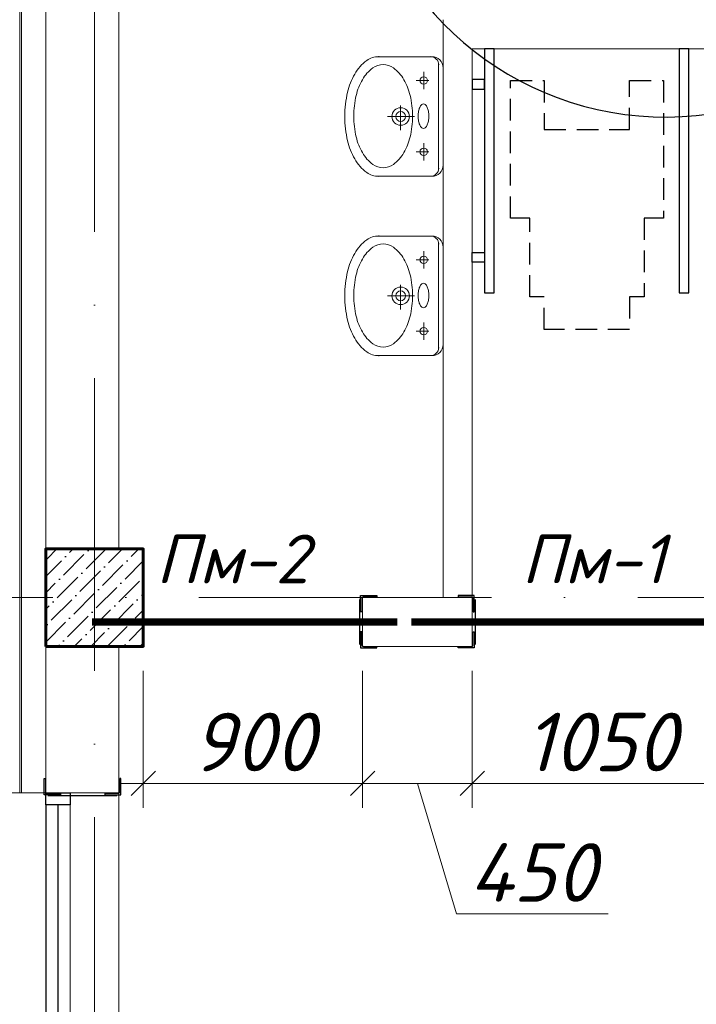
# Model space of a CAD drawing. Header units: millimetres. Extents: x 363306 to 7757304, y 1022887 to 1207196.
# Tile 164 of 256: x 971355 to 974132, y 1077143 to 1081180. Entities that reach past the tile are written whole.
import ezdxf
from ezdxf import colors
from ezdxf.entities.mleader import LeaderData, LeaderLine
from ezdxf.math import Vec2, Vec3

# ---------------------------------------------------------------- set-up
doc = ezdxf.new("R2010")
doc.units = ezdxf.units.MM
doc.linetypes.add('ACAD_ISO10W100', pattern=[18, 12, -3, 0, -3])
doc.linetypes.add('ШТРИХОВАЯ', pattern=[19.05, 12.7, -6.35])
doc.layers.add('0 @ 100', color=7, linetype='Continuous')
doc.layers.add('kcd_tx', color=7, linetype='Continuous')
for name, color, linetype, lineweight in [('5   0.30', 1, 'Continuous', 30), ('размеры', 12, 'Continuous', 15), ('Сантехника', 150, 'Continuous', 13)]:
    doc.layers.add(name, color=color, linetype=linetype, lineweight=lineweight)
doc.styles.add('iso', font='isocpeur.TTF')
doc.styles.add('ISOCPEUR', font='isocpeur.TTF')
doc.styles.get("Standard").update_dxf_attribs({"font": 'isocpeui.ttf'})
doc.styles.add('ГОСТ 2.304', font='isocpeui.ttf')
doc.dimstyles.new('Санжар', dxfattribs={"dimtxt": 240, "dimasz": 200, "dimexe": 200, "dimexo": 200, "dimgap": 50, "dimtad": 1, "dimdec": 0, "dimtxsty": 'Standard', "dimblk": 'OBLIQUE', "dimcen": 2.5, "dimdle": 200, "dimclrd": 152, "dimclre": 152, "dimclrt": 152, "dimadec": 0, "dimazin": 0, "dimtfac": 1, "dimtdec": 0, "dimtmove": 0, "dimatfit": 3, "dimldrblk": 'OBLIQUE', "dimfxl": 0, "dimlwd": 0, "dimlwe": 0, "dimarcsym": 0})

# ---------------------------------------------------------------- blocks, each defined once
blk = doc.blocks.new('Раковина')
at = {"layer": 'Сантехника'}
for p, q in [((-272.7, -142), (-272.7, 108.5)), ((272.7, 108.5), (272.7, -142)), ((0, -61.3), (0, 61.3)), ((49.5, 1.4), (-63, 1.4)), ((-161, -127), (-161, -69.9)), ((164.1, -127), (164.1, -69.9)), ((-121.4, -104.1), (-200.6, -104.1)), ((203.6, -104.1), (124.5, -104.1)), ((-239.8, -172), (0, -172)), ((239.8, -172), (0, -172)), ((0, -192), (-222.7, -192)), ((222.7, -192), (0, -192))]:
    blk.add_line(p, q, dxfattribs=at)
for centre, radius in [((0, 1.4), 39.9), ((0, 1.4), 22.4), ((-161, -104.1), 17.1), ((164.1, -104.1), 17.1)]:
    blk.add_circle(centre, radius, dxfattribs=at)
for centre, radius, start, end in [((-39.1, -60), 312.1, 103.2739, 119.663), ((-1.8, -218.2), 474.6, 90, 103.2739), ((-1.8, -218.2), 474.6, 89.7855, 90), ((1.8, -218.2), 474.6, 90, 90.2145), ((1.8, -218.2), 474.6, 76.7261, 90), ((39.1, -60), 312.1, 60.337, 76.7261), ((-95.9, 39.7), 197.4, 119.663, 143.9722), ((-30.9, -59.3), 270.9, 103.2739, 119.663), ((1.5, -196.6), 412, 90, 103.2739), ((1.5, -196.6), 412, 76.7261, 90), ((33.9, -59.3), 270.9, 60.337, 76.7261), ((95.9, 39.7), 197.4, 36.0278, 60.337), ((-181.5, 102), 91.5, 143.9722, 180), ((-80.1, 27.3), 171.3, 119.663, 143.9722), ((83.2, 27.3), 171.3, 36.0278, 60.337), ((181.5, 102), 91.5, 0, 36.0278), ((-181.5, 102), 91.5, 180, 184.1196), ((-154.5, 81.3), 79.4, 143.9722, 180), ((157.6, 81.3), 79.4, 0, 36.0278), ((181.5, 102), 91.5, 355.8804, 0), ((-154.5, 81.3), 79.4, 180, 216.0278), ((157.6, 81.3), 79.4, 323.9722, 0), ((-80.1, 135.4), 171.3, 216.0278, 240.337), ((83.2, 135.4), 171.3, 299.663, 323.9722), ((-30.9, 221.9), 270.9, 240.337, 256.7261), ((1.5, 359.2), 412, 256.7261, 270), ((1.5, 359.2), 412, 270, 283.2739), ((33.9, 221.9), 270.9, 283.2739, 299.663), ((-22.1, -123.1), 40.8, 113.3198, 136.143), ((-7.8, -156), 76.8, 100.124, 113.3198), ((1.5, -208.6), 130.2, 90, 100.124), ((1.5, -208.6), 130.2, 79.876, 90), ((10.9, -156), 76.8, 66.6802, 79.876), ((25.2, -123.1), 40.8, 43.857, 66.6802), ((-43.2, -102.7), 11.5, 136.143, 180), ((-43.2, -102.7), 11.5, 180, 223.857), ((-22.1, -82.4), 40.8, 223.857, 246.6802), ((-7.8, -49.4), 76.8, 246.6802, 259.876), ((1.5, 3.2), 130.2, 259.876, 270), ((1.5, 3.2), 130.2, 270, 280.124), ((10.9, -49.4), 76.8, 280.124, 293.3198), ((25.2, -82.4), 40.8, 293.3198, 316.143), ((46.3, -102.7), 11.5, 0, 43.857), ((46.3, -102.7), 11.5, 316.143, 0), ((-235.8, -135.2), 37.1, 180, 270), ((-222.7, -142), 50, 180, 270), ((222.7, -142), 50, 270, 0), ((235.8, -135.2), 37.1, 270, 0)]:
    blk.add_arc(centre, radius, start, end, dxfattribs=at)
blk = doc.blocks.new('_Oblique')
at = {"color": 0, "linetype": 'ByBlock', "lineweight": -2}
blk.add_line((-0.5, -0.5), (0.5, 0.5), dxfattribs=at)
blk = doc.blocks.new('*D656')
at = {"layer": 'Defpoints', "color": 0, "lineweight": 25, "ltscale": 100, "transparency": 16777216}
for p in [(970779.8, 1081960.4), (971462.3, 1081960.4), (971462.3, 1078810.4)]:
    blk.add_point(p, dxfattribs=at)
at = {"layer": 'kcd_tx', "lineweight": 0, "ltscale": 100, "transparency": 16777216}
for p, q in [((970779.8, 1078710.4), (970779.8, 1082060.4)), ((971362.3, 1081960.4), (970679.8, 1081960.4)), ((971362.3, 1078810.4), (970679.8, 1078810.4))]:
    blk.add_line(p, q, dxfattribs=at)
at = {"layer": 'kcd_tx', "lineweight": 0, "ltscale": 100, "transparency": 16777216, "xscale": 100, "yscale": 100, "zscale": 100}
for p, rotation in [((970779.8, 1081960.4), 90), ((970779.8, 1078810.4), 270)]:
    blk.add_blockref('_Oblique', p, dxfattribs=dict(at, rotation=rotation))
at = {"layer": 'kcd_tx', "lineweight": 15, "ltscale": 100, "transparency": 16777216, "insert": (970609.8, 1080385.4), "char_height": 240, "attachment_point": 5, "rotation": 90}
blk.add_mtext('3150', dxfattribs=at)
blk = doc.blocks.new('*D669')
at = {"layer": 'Defpoints', "color": 0, "lineweight": 25, "ltscale": 100, "transparency": 16777216}
for p in [(971462.3, 1078810.4), (970779.8, 1078010.4), (971462.3, 1078010.4)]:
    blk.add_point(p, dxfattribs=at)
at = {"layer": 'kcd_tx', "lineweight": 0, "ltscale": 100, "transparency": 16777216}
for p, q in [((970779.8, 1078910.4), (970779.8, 1077910.4)), ((971362.3, 1078810.4), (970679.8, 1078810.4)), ((971362.3, 1078010.4), (970679.8, 1078010.4))]:
    blk.add_line(p, q, dxfattribs=at)
at = {"layer": 'kcd_tx', "lineweight": 0, "ltscale": 100, "transparency": 16777216, "xscale": 100, "yscale": 100, "zscale": 100}
for p, rotation in [((970779.8, 1078810.4), 90), ((970779.8, 1078010.4), 270)]:
    blk.add_blockref('_Oblique', p, dxfattribs=dict(at, rotation=rotation))
at = {"layer": 'kcd_tx', "lineweight": 15, "ltscale": 100, "transparency": 16777216, "insert": (970609.8, 1078410.4), "char_height": 240, "attachment_point": 5, "rotation": 90}
blk.add_mtext('800', dxfattribs=at)
blk = doc.blocks.new('*D670')
at = {"layer": 'Defpoints', "color": 0, "lineweight": 25, "ltscale": 100, "transparency": 16777216}
for p in [(971462.3, 1078010.4), (970779.8, 1076610.4), (971462.3, 1076610.4)]:
    blk.add_point(p, dxfattribs=at)
at = {"layer": 'kcd_tx', "lineweight": 0, "ltscale": 100, "transparency": 16777216}
for p, q in [((970779.8, 1078110.4), (970779.8, 1076510.4)), ((971362.3, 1078010.4), (970679.8, 1078010.4)), ((971362.3, 1076610.4), (970679.8, 1076610.4))]:
    blk.add_line(p, q, dxfattribs=at)
at = {"layer": 'kcd_tx', "lineweight": 0, "ltscale": 100, "transparency": 16777216, "xscale": 100, "yscale": 100, "zscale": 100}
for p, rotation in [((970779.8, 1078010.4), 90), ((970779.8, 1076610.4), 270)]:
    blk.add_blockref('_Oblique', p, dxfattribs=dict(at, rotation=rotation))
at = {"layer": 'kcd_tx', "lineweight": 15, "ltscale": 100, "transparency": 16777216, "insert": (970609.8, 1077310.4), "char_height": 240, "attachment_point": 5, "rotation": 90}
blk.add_mtext('1400', dxfattribs=at)
blk = doc.blocks.new('*U25')
at = {"color": 0, "linetype": 'ByBlock', "lineweight": -2, "ltscale": 100}
blk.add_lwpolyline([(0, 0), (63, 0), (63, 2.7, 0.414214), (60.7, 5), (12, 5, -0.414214), (5, 12), (5, 60.7, 0.414214), (2.7, 63), (0, 63)], format="xyb", close=True, dxfattribs=at)
blk = doc.blocks.new('*U434')
at = {"color": 0, "linetype": 'ByBlock', "lineweight": -2, "ltscale": 100}
blk.add_lwpolyline([(0, 0), (63, 0), (63, 2.7, 0.414214), (60.7, 5), (12, 5, -0.414214), (5, 12), (5, 60.7, 0.414214), (2.7, 63), (0, 63)], format="xyb", close=True, dxfattribs=at)
blk = doc.blocks.new('*D481')
at = {"layer": 'Defpoints', "color": 0, "lineweight": 25, "transparency": 16777216}
for p in [(971862.3, 1078610.4), (972762.3, 1078610.4), (972762.3, 1078048.3)]:
    blk.add_point(p, dxfattribs=at)
at = {"layer": 'kcd_tx', "lineweight": 0, "transparency": 16777216}
for p, q in [((971862.3, 1078510.4), (971862.3, 1077948.3)), ((972762.3, 1078510.4), (972762.3, 1077948.3)), ((971762.3, 1078048.3), (972862.3, 1078048.3))]:
    blk.add_line(p, q, dxfattribs=at)
at = {"layer": 'kcd_tx', "lineweight": 0, "transparency": 16777216, "xscale": 100, "yscale": 100, "zscale": 100, "rotation": 180}
blk.add_blockref('_Oblique', (971862.3, 1078048.3), dxfattribs=at)
at = {"layer": 'kcd_tx', "lineweight": 0, "transparency": 16777216, "xscale": 100, "yscale": 100, "zscale": 100}
blk.add_blockref('_Oblique', (972762.3, 1078048.3), dxfattribs=at)
at = {"layer": 'kcd_tx', "lineweight": 30, "transparency": 16777216, "insert": (972312.3, 1078218.3), "char_height": 240, "attachment_point": 5}
blk.add_mtext('900', dxfattribs=at)
blk = doc.blocks.new('*D482')
at = {"layer": 'Defpoints', "color": 0, "lineweight": 25, "transparency": 16777216}
for p in [(972762.3, 1078610.4), (973212.3, 1078610.4), (973212.3, 1078048.3)]:
    blk.add_point(p, dxfattribs=at)
at = {"layer": 'kcd_tx', "lineweight": 0, "transparency": 16777216}
for p, q in [((972762.3, 1078510.4), (972762.3, 1077948.3)), ((973212.3, 1078510.4), (973212.3, 1077948.3)), ((972662.3, 1078048.3), (973312.3, 1078048.3)), ((972987.3, 1078048.3), (973147.8, 1077513.3)), ((973147.8, 1077513.3), (973769.4, 1077513.3))]:
    blk.add_line(p, q, dxfattribs=at)
at = {"layer": 'kcd_tx', "lineweight": 0, "transparency": 16777216, "xscale": 100, "yscale": 100, "zscale": 100, "rotation": 180}
blk.add_blockref('_Oblique', (972762.3, 1078048.3), dxfattribs=at)
at = {"layer": 'kcd_tx', "lineweight": 0, "transparency": 16777216, "xscale": 100, "yscale": 100, "zscale": 100}
blk.add_blockref('_Oblique', (973212.3, 1078048.3), dxfattribs=at)
at = {"layer": 'kcd_tx', "lineweight": 30, "transparency": 16777216, "insert": (973458.6, 1077683.3), "char_height": 240, "attachment_point": 5}
blk.add_mtext('450', dxfattribs=at)
blk = doc.blocks.new('*D483')
at = {"layer": 'Defpoints', "color": 0, "lineweight": 25, "transparency": 16777216}
for p in [(973212.3, 1078610.4), (974262.3, 1078610.4), (974262.3, 1078048.3)]:
    blk.add_point(p, dxfattribs=at)
at = {"layer": 'kcd_tx', "lineweight": 0, "transparency": 16777216}
for p, q in [((973212.3, 1078510.4), (973212.3, 1077948.3)), ((974262.3, 1078510.4), (974262.3, 1077948.3)), ((973112.3, 1078048.3), (974362.3, 1078048.3))]:
    blk.add_line(p, q, dxfattribs=at)
at = {"layer": 'kcd_tx', "lineweight": 0, "transparency": 16777216, "xscale": 100, "yscale": 100, "zscale": 100, "rotation": 180}
blk.add_blockref('_Oblique', (973212.3, 1078048.3), dxfattribs=at)
at = {"layer": 'kcd_tx', "lineweight": 0, "transparency": 16777216, "xscale": 100, "yscale": 100, "zscale": 100}
blk.add_blockref('_Oblique', (974262.3, 1078048.3), dxfattribs=at)
at = {"layer": 'kcd_tx', "lineweight": 30, "transparency": 16777216, "insert": (973737.3, 1078218.3), "char_height": 240, "attachment_point": 5}
blk.add_mtext('1050', dxfattribs=at)
blk = doc.blocks.new('RTGSFDGDG')
at = {"layer": '5   0.30', "color": 3, "lineweight": 30, "ltscale": 200}
for p, q in [((683723.9, 1832867.9), (683723.9, 1833152.1)), ((685099.5, 1832867.9), (685099.5, 1833152.1))]:
    blk.add_line(p, q, dxfattribs=at)
at = {"layer": '5   0.30', "color": 3, "lineweight": 30, "ltscale": 200, "extrusion": (0, 0, -1), "yscale": 1.05763968, "zscale": -1.05763968, "rotation": 180}
for p, xscale in [((-683719.8, 1833166.4), -1.05763968), ((-685103.5, 1833166.4), 1.05763968)]:
    blk.add_blockref('*U25', p, dxfattribs=dict(at, xscale=xscale))
at = {"layer": '5   0.30', "color": 3, "lineweight": 30, "ltscale": 200, "yscale": 1.05763968, "zscale": 1.05763968}
for p, xscale in [((683719.8, 1832851.5), -1.05763968), ((685103.5, 1832851.5), 1.05763968)]:
    blk.add_blockref('*U25', p, dxfattribs=dict(at, xscale=xscale))
ml = blk.add_multileader_mtext('Standard')
ml.set_content('{\\fISOCPEUR|b0|i1|c204|p34;\\C5;Ст-2}', color=256, style='ISOCPEUR')
ml.set_leader_properties()
ml.build(insert=Vec2(0, 0))
ml.multileader.update_dxf_attribs({"text_left_attachment_type": 6, "text_right_attachment_type": 6, "dogleg_length": 0.208, "arrow_head_size": 187.5, "scale": 100})
ctx = ml.context
ctx.base_point, ctx.scale, ctx.char_height, ctx.arrow_head_size, ctx.landing_gap_size, ctx.plane_origin = Vec3(684114.2, 1832299.9), 100, 200, 187.5, 0, Vec3(688349.8, 1830937.9)
ctx.left_attachment, ctx.right_attachment, ctx.text_align_type = 6, 6, 1
notes = []
notes.append((ctx, [(1, (1, 1, 0), (684744, 1832299.9), (-1, 0), 20.8, [(2, [(683719.8, 1832851.5)], 0, []), (1, [(685122.3, 1832860), (685122.3, 1832860)], 0, [])])]))
ctx.mtext.insert, ctx.mtext.alignment, ctx.mtext.flow_direction = Vec3(684418.7, 1832539.9), 2, 5
for ctx, leaders in notes:
    for number, flags, end, landing, length, lines in leaders:
        leader = LeaderData()
        leader.index, (leader.has_last_leader_line, leader.has_dogleg_vector, leader.attachment_direction) = number, flags
        leader.last_leader_point, leader.dogleg_vector, leader.dogleg_length = Vec3(end), Vec3(landing), length
        for number, points, colour, breaks in lines:
            line = LeaderLine()
            line.index, line.vertices, line.color, line.breaks = number, Vec3.list(points), colors.encode_raw_color(colour), breaks
            leader.lines.append(line)
        ctx.leaders.append(leader)
blk = doc.blocks.new('5TWE')
at = {"color": 116, "lineweight": 0, "true_color": 0x136734, "const_width": 30}
blk.add_lwpolyline([(671011.7, 1826860), (672561.7, 1826860)], dxfattribs=at)
at = {"layer": '5   0.30', "color": 5, "lineweight": 30, "ltscale": 200}
for p, q in [((671273.9, 1826952.1), (671273.9, 1826767.9)), ((672299.5, 1826952.1), (672299.5, 1826767.9))]:
    blk.add_line(p, q, dxfattribs=at)
at = {"layer": '5   0.30', "color": 5, "lineweight": 30, "ltscale": 200, "yscale": 1.05763968, "zscale": 1.05763968, "rotation": 180}
for p, xscale in [((671269.8, 1826968.4), 1.05763968), ((672303.5, 1826968.4), -1.05763968)]:
    blk.add_blockref('*U25', p, dxfattribs=dict(at, xscale=xscale))
at = {"layer": '5   0.30', "color": 5, "lineweight": 30, "ltscale": 200, "extrusion": (0, 0, -1), "yscale": 1.05763968, "zscale": -1.05763968}
for p, xscale in [((-671269.8, 1826753.5), 1.05763968), ((-672303.5, 1826753.5), -1.05763968)]:
    blk.add_blockref('*U25', p, dxfattribs=dict(at, xscale=xscale))
at = {"color": 18, "lineweight": 0, "true_color": 0x000000, "insert": (671463.5, 1827218.6), "char_height": 200, "width": 262.818, "attachment_point": 1}
blk.add_mtext('{\\C116;\\c3434259;Пм-1}', dxfattribs=at)
ml = blk.add_multileader_mtext('Standard')
ml.set_content('{\\fISOCPEUR|b0|i1|c204|p34;\\C5;Ст-6}', color=256, style='ISOCPEUR')
ml.set_leader_properties()
ml.build(insert=Vec2(0, 0))
ml.multileader.update_dxf_attribs({"text_left_attachment_type": 6, "text_right_attachment_type": 6, "dogleg_length": 0.208, "arrow_head_size": 187.5, "scale": 100})
ctx = ml.context
ctx.base_point, ctx.scale, ctx.char_height, ctx.arrow_head_size, ctx.landing_gap_size, ctx.plane_origin = Vec3(671509.9, 1827427), 100, 200, 187.5, 0, Vec3(675899.8, 1828882)
ctx.left_attachment, ctx.right_attachment, ctx.text_align_type = 6, 6, 1
notes = []
notes.append((ctx, [(1, (1, 1, 0), (672127.8, 1827427), (-1, 0), 20.8, [(2, [(671269.8, 1826968.4)], 0, []), (1, [(672322.3, 1826960), (672322.3, 1826960)], 0, [])])]))
ctx.mtext.insert, ctx.mtext.alignment, ctx.mtext.flow_direction = Vec3(671808.4, 1827667), 2, 5
for ctx, leaders in notes:
    for number, flags, end, landing, length, lines in leaders:
        leader = LeaderData()
        leader.index, (leader.has_last_leader_line, leader.has_dogleg_vector, leader.attachment_direction) = number, flags
        leader.last_leader_point, leader.dogleg_vector, leader.dogleg_length = Vec3(end), Vec3(landing), length
        for number, points, colour, breaks in lines:
            line = LeaderLine()
            line.index, line.vertices, line.color, line.breaks = number, Vec3.list(points), colors.encode_raw_color(colour), breaks
            leader.lines.append(line)
        ctx.leaders.append(leader)

msp = doc.modelspace()

# ---------------------------------------------------------------- hatches: boundary and pattern name
at = {"ltscale": 100}
h = msp.add_hatch(dxfattribs=at)
h.set_pattern_fill('ANSI36', color=256, scale=15, style=0)
h.set_pattern_definition([(45, (-16046300.283, 10261840.387), (25.25697034, 92.60889125), [119.0625, -23.8125, 0, -23.8125])])
h.paths.add_polyline_path([(971862.268, 1079010.387), (971462.267, 1079010.387), (971462.267, 1078610.387), (971862.268, 1078610.387)])

# ---------------------------------------------------------------- linework, layer by layer
at = {"lineweight": 0, "ltscale": 100}
for p, q in [((971462.267, 1085310.387), (971462.267, 1078010.387)), ((971762.267, 1084910.387), (971762.267, 1079010.387)), ((973092.267, 1078810.387), (973092.267, 1081180.387)), ((973212.267, 1078610.387), (973212.267, 1081060.387)), ((973212.267, 1081060.387), (974862.267, 1081060.387)), ((973212.267, 1078810.387), (972762.268, 1078810.387)), ((972762.268, 1078810.387), (972762.268, 1078610.387)), ((971762.267, 1078610.387), (971762.267, 1078010.387)), ((973212.267, 1078610.387), (972762.268, 1078610.387)), ((971462.267, 1078010.387), (971762.267, 1078010.387))]:
    msp.add_line(p, q, dxfattribs=at)
at = {"color": 1, "linetype": 'ACAD_ISO10W100', "lineweight": 9, "ltscale": 100}
for p, q in [((971662.268, 1085110.387), (971662.268, 1066417.835)), ((998492.268, 1078810.387), (969088.863, 1078810.387))]:
    msp.add_line(p, q, dxfattribs=at)
at = {"lineweight": 9, "ltscale": 100}
msp.add_line((971762.267, 1078010.387), (971762.267, 1076610.387), dxfattribs=at)
at = {"color": 5}
for p, q in [((971462.268, 1077960.387), (971462.268, 1076660.387)), ((971512.268, 1077960.387), (971512.268, 1076660.387))]:
    msp.add_line(p, q, dxfattribs=at)
at = {"color": 5, "lineweight": 0}
msp.add_line((971562.268, 1077960.387), (971562.268, 1076660.387), dxfattribs=at)
at = {"lineweight": 25, "ltscale": 100}
msp.add_lwpolyline([(975267.406, 1084562.953, 0.86806245), (972744.172, 1084544.469), (972744.172, 1081867.154, 0.86806245), (975267.406, 1081885.637)], format="xyb", close=True, dxfattribs=at)
at = {"color": 252, "lineweight": 0, "ltscale": 100}
for points in [[(972662.268, 1085417.387), (971355.268, 1085417.387), (971355.268, 1078010.387)], [(971355.267, 1078010.387), (971462.267, 1078010.387)]]:
    msp.add_lwpolyline(points, dxfattribs=at)
at = {"color": 32, "lineweight": 0, "ltscale": 100}
msp.add_lwpolyline([(972662.268, 1085410.387), (971362.268, 1085410.387), (971362.268, 1078010.387)], dxfattribs=at)
for points in [[(973262.254, 1081060.318), (973262.363, 1080060.358), (973302.363, 1080060.358), (973302.254, 1081060.318)], [(974060.7, 1081060.318), (974060.809, 1080060.358), (974100.809, 1080060.358), (974100.7, 1081060.318)], [(973212.254, 1080935.044), (973212.254, 1080895.044), (973262.254, 1080895.044), (973262.254, 1080935.044)], [(973212.254, 1080185.632), (973212.254, 1080225.632), (973262.254, 1080225.632), (973262.254, 1080185.632)]]:
    msp.add_lwpolyline(points, close=True)
at = {"linetype": 'ШТРИХОВАЯ', "ltscale": 7}
msp.add_lwpolyline([(973507.875, 1079910.358), (973507.875, 1080043.662), (973448.173, 1080043.662), (973448.173, 1080366.65), (973368.591, 1080366.65), (973368.591, 1080930.358), (973507.875, 1080930.358), (973507.875, 1080730.358), (973857.875, 1080730.358), (973857.875, 1080930.358), (973997.16, 1080930.358), (973997.16, 1080366.65), (973917.578, 1080366.65), (973917.578, 1080043.662), (973857.875, 1080043.662), (973857.875, 1079910.358)], close=True, dxfattribs=at)
at = {"color": 116, "lineweight": 0, "true_color": 0x136734, "const_width": 30}
msp.add_lwpolyline([(971651.559, 1078710.387), (972904.55, 1078710.387)], dxfattribs=at)
at = {"color": 5}
msp.add_lwpolyline([(971562.268, 1078010.387), (971562.268, 1077960.387), (971462.268, 1077960.387), (971462.268, 1078010.387)], close=True, dxfattribs=at)
at = {"layer": '5   0.30', "color": 5, "lineweight": 30, "ltscale": 200}
msp.add_line((972750.053, 1078802.482), (972750.053, 1078618.292), dxfattribs=at)
at = {"layer": 'размеры', "lineweight": 60, "ltscale": 5}
msp.add_lwpolyline([(971462.267, 1078610.387), (971862.268, 1078610.387), (971862.268, 1079010.387), (971462.267, 1079010.387)], close=True, dxfattribs=at)

# ---------------------------------------------------------------- block references
at = {"color": 18, "lineweight": 30, "true_color": 0x000000}
msp.add_blockref('5TWE', (301950.601, -748149.583), dxfattribs=at)
at = {"color": 18, "lineweight": 30, "true_color": 0x000000, "rotation": 90}
msp.add_blockref('RTGSFDGDG', (2804622.238, 392898.72), dxfattribs=at)
at = {"layer": '5   0.30', "color": 5, "lineweight": 30, "ltscale": 200, "xscale": -1.05763968, "yscale": 1.05763968, "zscale": 1.05763968, "rotation": 180}
msp.add_blockref('*U434', (972754.132, 1078818.819), dxfattribs=at)
at = {"layer": '5   0.30', "color": 5, "lineweight": 30, "ltscale": 200, "extrusion": (0, 0, -1), "xscale": -1.05763968, "yscale": 1.05763968, "zscale": -1.05763968}
msp.add_blockref('*U434', (-972754.132, 1078603.966), dxfattribs=at)
at = {"layer": 'Сантехника', "extrusion": (0, 0, -1), "xscale": -0.8990186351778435, "yscale": 0.8990186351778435, "zscale": -0.8990186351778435, "rotation": 270}
for p in [(-972919.635, 1080783.421), (-972919.635, 1080047.981)]:
    msp.add_blockref('Раковина', p, dxfattribs=at)

# ---------------------------------------------------------------- texts
at = {"lineweight": 9, "insert": (954613.151, 1083015.009), "char_height": 400, "width": 9717.00309, "attachment_point": 1, "style": 'iso'}
msp.add_mtext('\\pi1764.372;{\\fISOCPEUR|b0|i1|c204|p34;Примерных вид для\\P\\pi488.236;стена монтажа (Газоблок)}', dxfattribs=at)
at = {"color": 18, "lineweight": 0, "true_color": 0x000000, "insert": (971914.119, 1079069.008), "char_height": 200, "width": 262.81818, "attachment_point": 1}
msp.add_mtext('{\\C116;\\c3434259;Пм-2}', dxfattribs=at)
at = {"layer": '0 @ 100', "color": 7, "insert": (761996.908, 1075986.433), "char_height": 318.940213, "width": 19697.5359, "attachment_point": 4, "style": 'ГОСТ 2.304'}
msp.add_mtext('\\pi5457.36288;{\\fISOCPEUR|b1|i1|c204|p34;Характеристика участка строительства:\\P\\pi0;\\P}Расчетная зимняя температура воздух 15 °С.\\PСкоростной напор ветра   - 38кг/м2.\\PВес снегового покрова    - 50кг/м2.\\PКлассификация зданий по функциональной пожарной опасности - Ф 4.1 \\PКоэффициент надежности по назначению - 0.95\\P\\P^IПроектом разработано подъёмник для мало мобильных граждан населения грузоподъемностью 250 кг. скоростью 0,25 см/с. Двери шахт подъёмника противопожарные с пределом огнестойкости El 30. Подъёмники оборудованы кабинами габаритами 1500х1500 мм, ширина дверей кабины обеспечивает проезд инвалидной коляски. Для экстренных случаев подъёмник оснащен дополнительным аккумулятором и механическим спуском для безопасного спуска пассажира в нулевую отметку. Так же в дверях подъёмника установлены замки датчики которые открываются с ключевыми картами, чтобы открыть двери подъёмника.\\P^IС внешней и внутренней стороны наружных стен предусмотрено обшивка из аквапанелей толщиной 12,5мм с утеплением из минераловатной ваты на кварцевой основе, А =0,040 Вт/мС, толщиной 100мм. (по теплотехническому расчету). Наружная отделка из органическое стекло.\\P^IПодрядчик обязан предоставить заказчику сертификаты соответствия и пожарной безопасности на фасадную систему и все применяемые в данной системе материалы и изделия.\\PКонструкции, изделия и материалы применены по действующим стандартам, ТУ, сертификатам. На путях эвакуации используются отделочные материалы, соответствующие требованиям п. 5.25 ШНК 2.01.02-04.\\PОтделка стен с внутренней стороны окраска водоэмульсионными красками светлых тонов. Во внутренней и наружной отделке использованы современные отделочные материалы используемые на территории Республики Узбекистан.\\P^IКрыша - скатная из металлических профилированных листов с полимерными покрытиями с обеих сторон толщ.0,55мм по металлическим конструкциям.\\P^IПо периметру наружных стен устраивается бетонная отмостка. Бетон кл.В 7,5 шириной 1000 мм, толщиной 50 мм по гравийному основанию толщиной 100 мм -150 мм.\\P^IВсе строительно-монтажные работы вести согласно указаний соответствующих строительных норм и проекта производства работ (П.П.Р.) на основании ШНК 3.01.01 - 03 и КМК 3.01.02 - 00.', dxfattribs=at)

# ---------------------------------------------------------------- dimensions: what is measured, and where the dimension line sits
at = {"layer": 'kcd_tx', "color": 134, "lineweight": 15, "ltscale": 100}
for base, p1, p2, picture, middle in [((970779.773, 1081960.387), (971462.267, 1078810.387), (971462.267, 1081960.387), '*D656', (970609.773, 1080385.387)), ((970779.773, 1078010.387), (971462.267, 1078810.387), (971462.268, 1078010.387), '*D669', (970609.773, 1078410.387)), ((970779.773, 1076610.387), (971462.268, 1078010.387), (971462.268, 1076610.387), '*D670', (970609.773, 1077310.387))]:
    dim = msp.add_linear_dim(base=base, p1=p1, p2=p2, angle=90, dimstyle='Санжар', override={"dimasz": 100, "dimexe": 100, "dimexo": 100, "dimdle": 100, "dimclrd": 256, "dimclre": 256, "dimclrt": 256, "dimtmove": 1, "dimfxl": 0, "dimarcsym": 2}, dxfattribs=at)
    dim.commit()
    dim.dimension.update_dxf_attribs({"geometry": picture, "text_midpoint": middle})
at = {"layer": 'kcd_tx', "color": 244, "lineweight": 30, "true_color": 0x991b1e}
for base, p1, p2, picture, middle in [((972762.268, 1078048.331), (971862.268, 1078610.387), (972762.268, 1078610.387), '*D481', (972312.268, 1078218.331)), ((973212.267, 1078048.331), (972762.268, 1078610.387), (973212.267, 1078610.387), '*D482', (973197.767, 1077683.331)), ((974262.267, 1078048.331), (973212.267, 1078610.387), (974262.267, 1078610.387), '*D483', (973737.267, 1078218.331))]:
    dim = msp.add_linear_dim(base=base, p1=p1, p2=p2, dimstyle='Санжар', override={"dimasz": 100, "dimexe": 100, "dimexo": 100, "dimdle": 100, "dimclrd": 256, "dimclre": 256, "dimclrt": 256, "dimtmove": 1, "dimfxl": 0, "dimarcsym": 2}, dxfattribs=at)
    dim.commit()
    dim.dimension.update_dxf_attribs({"geometry": picture, "text_midpoint": middle})

# ---------------------------------------------------------------- leaders
ml = msp.add_multileader_mtext('Standard')
ml.set_content('{\\fISOCPEUR|b0|i1|c204|p34;\\C5;Ст-8}', color=256, style='ISOCPEUR')
ml.set_leader_properties()
ml.build(insert=Vec2(0, 0))
ml.multileader.update_dxf_attribs({"text_left_attachment_type": 6, "text_right_attachment_type": 6, "dogleg_length": 0.208, "arrow_head_size": 187.5, "scale": 100})
ctx = ml.context
ctx.base_point, ctx.scale, ctx.char_height, ctx.arrow_head_size, ctx.landing_gap_size, ctx.plane_origin = Vec3(977054.667, 1079315.166), 100, 200, 187.5, 0, Vec3(973479.711, 1077677.553)
ctx.left_attachment, ctx.right_attachment, ctx.text_align_type = 6, 6, 1
notes = []
notes.append((ctx, [(0, (1, 1, 0), (977684.425, 1079315.166), (-1, 0), 20.819, [(1, [(977684.425, 1079315.166), (978062.268, 1078710.387), (978062.268, 1078710.387)], 0, [])])]))
ctx.mtext.insert, ctx.mtext.width, ctx.mtext.alignment, ctx.mtext.flow_direction = Vec3(977359.136, 1079555.166), 760.27741, 2, 5
for ctx, leaders in notes:
    for number, flags, end, landing, length, lines in leaders:
        leader = LeaderData()
        leader.index, (leader.has_last_leader_line, leader.has_dogleg_vector, leader.attachment_direction) = number, flags
        leader.last_leader_point, leader.dogleg_vector, leader.dogleg_length = Vec3(end), Vec3(landing), length
        for number, points, colour, breaks in lines:
            line = LeaderLine()
            line.index, line.vertices, line.color, line.breaks = number, Vec3.list(points), colors.encode_raw_color(colour), breaks
            leader.lines.append(line)
        ctx.leaders.append(leader)

doc.saveas('drawing.dxf')
